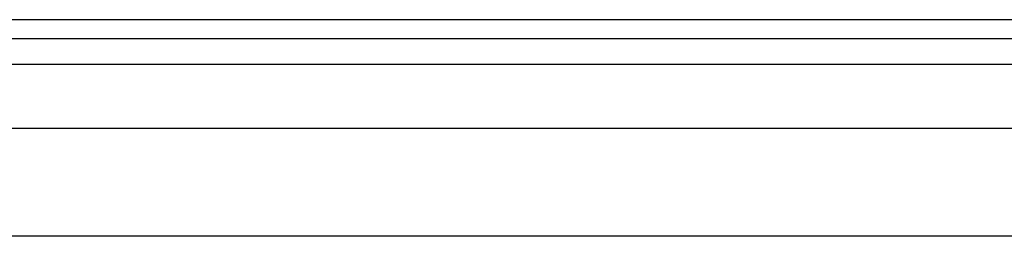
# Model space of a CAD drawing. Header units: inches. Extents: x 4 to 150, y 6 to 82.
# Tile 71 of 100: x 18.636 to 22.228, y 53.786 to 54.573. Entities that reach past the tile are written whole.
import ezdxf

# ---------------------------------------------------------------- set-up
doc = ezdxf.new("R2010")
doc.units = ezdxf.units.IN
doc.header["$MEASUREMENT"] = 0
doc.layers.add('Visible Edges(ANSI)', color=7, linetype='Continuous', lineweight=25)
doc.layers.add('Visible Tangent Edges(ANSI)', color=7, linetype='Continuous', lineweight=25)

msp = doc.modelspace()

# ---------------------------------------------------------------- linework, layer by layer
at = {"layer": 'Visible Edges(ANSI)'}
for p, q in [((27.6585, 54.5734), (4.0625, 54.5734)), ((4.0625, 54.5054), (27.6585, 54.5054)), ((6.4369, 54.1797), (26.9224, 54.1797)), ((26.9224, 53.786), (6.4496, 53.786))]:
    msp.add_line(p, q, dxfattribs=at)
at = {"layer": 'Visible Tangent Edges(ANSI)'}
msp.add_line((6.3142, 54.4124), (27.6585, 54.4124), dxfattribs=at)

doc.saveas('drawing.dxf')
